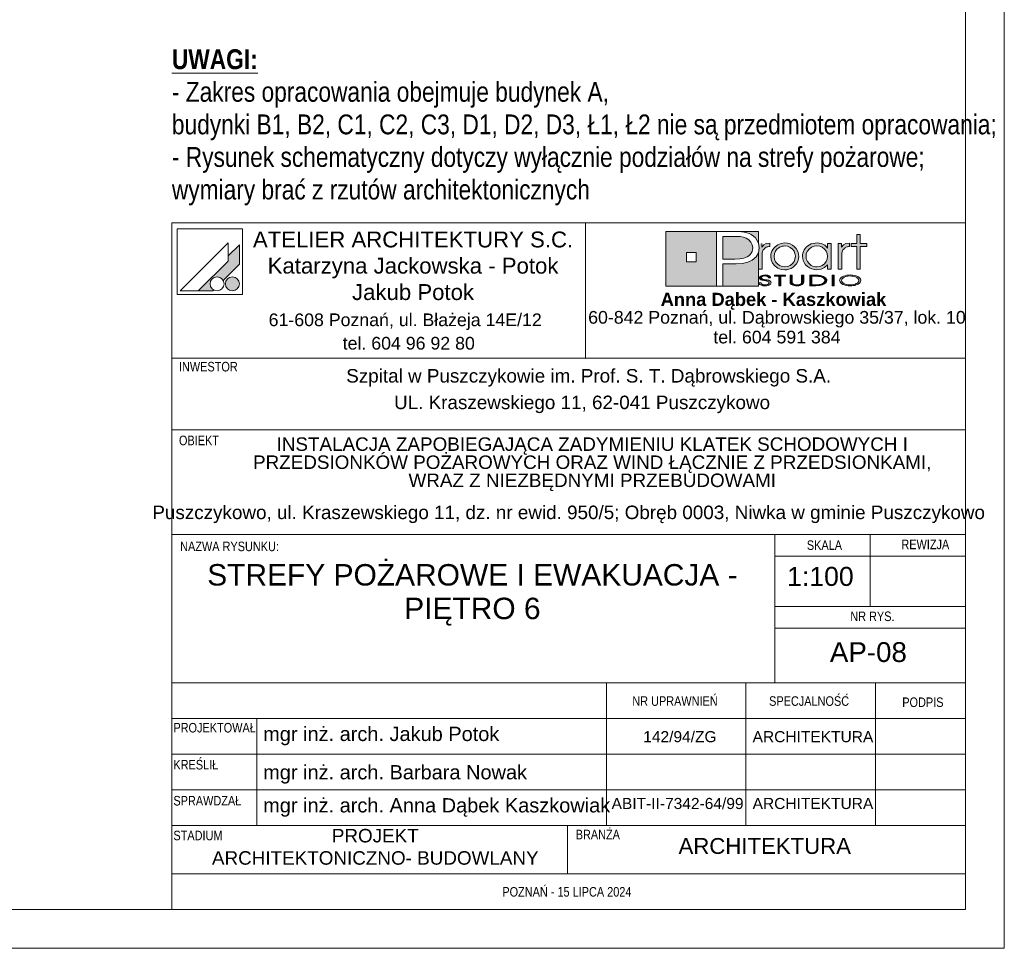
# Paper-space layout 'AP-08 STREFY POŻAROWE I EWAKUACJA - PIĘTRO 6' of a CAD drawing. Header units: millimetres. Extents: x 0 to 594, y 0 to 450.
# Tile 11 of 14: x 470 to 594, y 0 to 117. Entities that reach past the tile are written whole.
import ezdxf

# ---------------------------------------------------------------- set-up
doc = ezdxf.new("R2010")
doc.units = ezdxf.units.MM
doc.header["$MEASUREMENT"] = 0
for name, color, linetype, lineweight, true_color in [('0_Nr_pióra__249', 7, 'Continuous', 5, 0x191919), ('A_Arkusz_Nr_pióra__19', 7, 'Continuous', 5, 0x191919), ('A_Arkusz_Nr_pióra__255', 7, 'Continuous', 15, 0x242424)]:
    doc.layers.add(name, color=color, linetype=linetype, lineweight=lineweight, true_color=true_color)
doc.layers.add('A_Arkusz_Nr_pióra__1', color=7, linetype='Continuous', lineweight=20)
doc.layers.add('A_niewidoczne_Nr_pióra__1', color=7, linetype='Continuous', lineweight=20)
doc.styles.add('STYL_AUTOMATYCZNY_1', font='arial.ttf')
doc.styles.add('STYL_AUTOMATYCZNY_2', font='ARIALN.TTF')
doc.styles.add('STYL_AUTOMATYCZNY_3', font='arial.ttf')
doc.styles.add('STYL_AUTOMATYCZNY_5', font='ARIALN.TTF')

psp = doc.layouts.new('AP-08 STREFY POŻAROWE I EWAKUACJA - PIĘTRO 6')

# ---------------------------------------------------------------- hatches: boundary and pattern name
at = {"layer": 'A_Arkusz_Nr_pióra__19', "linetype": 'Continuous', "lineweight": 0, "true_color": 0x131313}
h = psp.add_hatch(color=250, dxfattribs=at)
h.paths.add_polyline_path([(551.36, 90.34), (557.71, 90.34), (557.71, 83.46), (551.36, 83.46)])
h.paths.add_polyline_path([(553.96, 87.69), (555.15, 87.69), (555.15, 86.49), (553.96, 86.49)], flags=0)
for points in [[(560.17, 89.71), (559.71, 89.72), (558.53, 89.72), (558.53, 86.86), (560.06, 86.86), (560.69, 86.89), (561.19, 86.98), (561.59, 87.13), (561.79, 87.26), (561.96, 87.42), (562.11, 87.61), (562.21, 87.83), (562.28, 88.05), (562.3, 88.28), (562.24, 88.67), (562.07, 89), (561.78, 89.3), (561.48, 89.48), (561.12, 89.62), (560.71, 89.69), (560.5, 89.71)], [(563.03, 90.34), (563.02, 88.83), (562.99, 88.95), (562.83, 89.25), (562.63, 89.52), (562.39, 89.75), (562.11, 89.94), (561.83, 90.07), (561.54, 90.17), (561.23, 90.25), (560.87, 90.3), (560.07, 90.33), (560.02, 90.34)], [(558.53, 83.46), (563.03, 83.46), (563.03, 87.7), (562.73, 87.14), (562.24, 86.71), (561.69, 86.45), (561.02, 86.29), (560.24, 86.24), (558.53, 86.24)]]:
    psp.add_hatch(color=250, dxfattribs=at).paths.add_polyline_path(points)
at = {"layer": 'A_Arkusz_Nr_pióra__19', "linetype": 'Continuous', "lineweight": 5, "true_color": 0x191919}
for points in [[(575.85, 85.58), (575.41, 85.58), (575.41, 88.44), (574.7, 88.44), (574.7, 88.81), (575.41, 88.81), (575.41, 89.94), (575.85, 89.94), (575.85, 88.81), (576.66, 88.81), (576.66, 88.44), (575.85, 88.44)], [(497.6, 88.67), (496.2, 87.26), (496.2, 86.61), (492.43, 82.85), (494.24, 82.85), (494.35, 82.96), (494.22, 83.05), (494.11, 83.16), (494.02, 83.29), (493.96, 83.43), (493.92, 83.58), (493.91, 83.73), (493.92, 83.88), (493.96, 84.03), (494.02, 84.17), (494.11, 84.3), (494.22, 84.4), (494.35, 84.49), (494.49, 84.56), (494.64, 84.6), (494.79, 84.61), (494.94, 84.6), (495.09, 84.56), (495.23, 84.49), (495.36, 84.4), (495.46, 84.3), (495.56, 84.16), (497.6, 86.21), (497.6, 86.51)], [(497.6, 86.21), (497.6, 88.67), (496.2, 87.26), (496.2, 86.61), (492.43, 82.85), (494.24, 82.85), (494.35, 82.96, -1.314777), (495.56, 84.16)], [(563.46, 88.83), (563.02, 88.83), (563.02, 85.58), (563.48, 85.58), (563.49, 87.54, -0.145311), (563.61, 87.99, -0.140329), (564.1, 88.38), (564.45, 88.45), (564.45, 88.88), (564.01, 88.81), (563.68, 88.63), (563.46, 88.34)], [(564.56, 87.22), (564.58, 87.43), (564.63, 87.65), (564.71, 87.86), (564.82, 88.06), (564.95, 88.25), (565.11, 88.41), (565.48, 88.67), (565.88, 88.83), (566.33, 88.89), (566.35, 88.89), (566.33, 88.52), (566.17, 88.5), (566, 88.47), (565.83, 88.41), (565.67, 88.34), (565.53, 88.24), (565.39, 88.13), (565.17, 87.86), (565.04, 87.55), (565, 87.2), (565.04, 86.84), (565.18, 86.52), (565.4, 86.24), (565.68, 86.04), (565.99, 85.91), (566.17, 85.89), (566.15, 85.52), (565.88, 85.55), (565.47, 85.71), (565.11, 85.97), (564.8, 86.33), (564.62, 86.75)], [(566.33, 88.52), (566.68, 88.47), (567, 88.33), (567.29, 88.11), (567.5, 87.85), (567.62, 87.55), (567.67, 87.21), (567.64, 86.96), (568.05, 86.8), (568.07, 86.87), (568.1, 87.2), (568.08, 87.43), (568.03, 87.67), (567.93, 87.91), (567.77, 88.17), (567.56, 88.4), (567.3, 88.6), (567, 88.76), (566.68, 88.85), (566.35, 88.89)], [(574.14, 88.38), (574.05, 88.34), (573.97, 88.29), (573.87, 88.23), (573.76, 88.12), (573.67, 88.01), (573.6, 87.9), (573.56, 87.78), (573.53, 87.63), (573.52, 87.46), (573.52, 85.58), (573.07, 85.58), (573.07, 88.81), (573.5, 88.81), (573.5, 88.34), (573.72, 88.63), (574.05, 88.81), (574.49, 88.88), (574.49, 88.45), (574.36, 88.43), (574.24, 88.41)], [(566.86, 85.58), (566.6, 85.52), (566.33, 85.5), (566.15, 85.52), (566.17, 85.89), (566.34, 85.87), (566.69, 85.91), (567, 86.04), (567.28, 86.26), (567.5, 86.53), (567.62, 86.85), (567.64, 86.96), (568.05, 86.8), (567.97, 86.56), (567.8, 86.26), (567.61, 86.03), (567.38, 85.84), (567.12, 85.68)], [(496.36, 84.53), (497.02, 82.9, -0.39153), (495.92, 83.36, -0.418968)], [(496.36, 84.53), (497.02, 82.9, 0.455663), (497.49, 84.15, 0.390402)], [(564.29, 84.49), (564.55, 84.49), (564.53, 84.59), (564.47, 84.67), (564.35, 84.75), (564.21, 84.81), (564.04, 84.84), (563.85, 84.85), (563.66, 84.84), (563.49, 84.8), (563.34, 84.74), (563.23, 84.67), (563.16, 84.59), (563.14, 84.5), (563.16, 84.4), (563.22, 84.33), (563.32, 84.26), (563.4, 84.22), (563.47, 84.2), (563.53, 84.19), (563.65, 84.16), (563.76, 84.15), (563.88, 84.13), (563.99, 84.11), (564.07, 84.09), (564.15, 84.07), (564.16, 84.22), (564.04, 84.24), (563.88, 84.26), (563.69, 84.3), (563.6, 84.32), (563.52, 84.35), (563.45, 84.39), (563.41, 84.44), (563.4, 84.5), (563.42, 84.57), (563.46, 84.62), (563.54, 84.67), (563.62, 84.7), (563.72, 84.73), (563.81, 84.73), (563.9, 84.73), (563.99, 84.72), (564.07, 84.7), (564.15, 84.67), (564.22, 84.62), (564.27, 84.56)], [(565.85, 83.5), (565.6, 83.5), (565.6, 84.71), (565.02, 84.71), (565.02, 84.83), (566.43, 84.83), (566.43, 84.71), (565.85, 84.71)], [(568.45, 83.6), (568.36, 83.56), (568.25, 83.52), (568.12, 83.5), (567.99, 83.48), (567.86, 83.48), (567.67, 83.49), (567.5, 83.52), (567.34, 83.56), (567.15, 83.67), (567.03, 83.82), (567, 84), (567, 84.83), (567.25, 84.83), (567.25, 84), (567.26, 83.9), (567.31, 83.81), (567.37, 83.74, 0.154269), (567.86, 83.61, 0.149724), (568.34, 83.73), (568.41, 83.81)], [(568.41, 83.81), (568.45, 83.9), (568.46, 84), (568.46, 84.83), (568.72, 84.83), (568.72, 84), (568.7, 83.86), (568.63, 83.74), (568.53, 83.65), (568.45, 83.6)], [(569.76, 83.62), (570.04, 83.62), (570.04, 83.5), (569.51, 83.5), (569.51, 84.83), (570.04, 84.83), (570.04, 84.71), (569.76, 84.71)], [(570.23, 84.83), (570.55, 84.82), (570.75, 84.79), (570.75, 84.66), (570.59, 84.68), (570.38, 84.7), (570.13, 84.71), (570.04, 84.71), (570.04, 84.83)], [(571.07, 84.72), (571.23, 84.65), (571.36, 84.58), (571.48, 84.49), (571.57, 84.38), (571.62, 84.27), (571.64, 84.16), (571.61, 84.02), (571.53, 83.89), (571.39, 83.77), (571.25, 83.68), (571.09, 83.62), (570.92, 83.57), (570.74, 83.53), (570.74, 83.67), (570.88, 83.7), (571.07, 83.77), (571.22, 83.87), (571.31, 83.96), (571.37, 84.06), (571.39, 84.17), (571.37, 84.28), (571.3, 84.38), (571.21, 84.47), (571.08, 84.55), (570.93, 84.61), (570.75, 84.66), (570.75, 84.79), (570.83, 84.78)], [(572.57, 83.5), (572.32, 83.5), (572.32, 84.83), (572.57, 84.83)], [(563.33, 83.87), (563.06, 83.87), (563.08, 83.79), (563.13, 83.71), (563.2, 83.64), (563.28, 83.59), (563.36, 83.56), (563.43, 83.54), (563.48, 83.52), (563.61, 83.49), (563.74, 83.48), (563.82, 83.49), (563.9, 83.48), (564.05, 83.49), (564.24, 83.53), (564.41, 83.6), (564.52, 83.68), (564.59, 83.77), (564.62, 83.87), (564.61, 83.92), (564.58, 83.98), (564.55, 84.03), (564.49, 84.08), (564.44, 84.12), (564.35, 84.16), (564.3, 84.18), (564.2, 84.21), (564.16, 84.22), (564.15, 84.07), (564.19, 84.05), (564.29, 84), (564.34, 83.93), (564.36, 83.86), (564.35, 83.8), (564.31, 83.74), (564.23, 83.68), (564.17, 83.65), (564.11, 83.64), (564.02, 83.61), (563.94, 83.6), (563.87, 83.6), (563.8, 83.6), (563.71, 83.61), (563.63, 83.62), (563.56, 83.64), (563.49, 83.67), (563.45, 83.7), (563.39, 83.74), (563.35, 83.8)], [(570.74, 83.53), (570.72, 83.53), (570.5, 83.51), (570.25, 83.5), (570.04, 83.5), (570.04, 83.62), (570.13, 83.62), (570.28, 83.62), (570.45, 83.63), (570.53, 83.63), (570.66, 83.65), (570.74, 83.67)]]:
    psp.add_hatch(color=250, dxfattribs=at).paths.add_polyline_path(points)
h = psp.add_hatch(color=250, dxfattribs=at)
h.paths.add_polyline_path([(571.73, 86.15), (571.36, 85.79), (570.91, 85.57), (570.39, 85.5), (570.06, 85.53), (569.75, 85.61), (569.44, 85.75), (569.18, 85.92), (568.96, 86.14), (568.78, 86.41), (568.66, 86.67), (568.59, 86.93), (568.57, 87.2), (568.58, 87.41), (568.63, 87.61), (568.7, 87.82), (568.79, 88.02), (568.91, 88.19), (569.05, 88.36), (569.24, 88.52), (569.44, 88.65), (569.67, 88.76), (569.91, 88.83), (570.15, 88.87), (570.4, 88.89), (570.67, 88.87), (570.92, 88.81), (571.15, 88.72), (571.37, 88.59), (571.56, 88.43), (571.73, 88.24), (571.73, 88.51), (571.73, 88.81), (572.17, 88.81), (572.17, 87.53), (572.17, 85.58), (571.73, 85.58), (571.73, 85.83)])
h.paths.add_polyline_path([(569.81, 88.38, 0.471077), (569.22, 86.5, 0.494724), (571.4, 86.34, 0.387258), (571.36, 88.1, 0.314042)], flags=0)
h = psp.add_hatch(color=250, dxfattribs=at)
h.paths.add_polyline_path([(574.59, 84.85, 0.130991), (573.56, 84.6, 0.250658), (573.25, 84.17, 0.250617), (573.5, 83.77, 0.141351), (574.59, 83.48, 0.117723), (575.58, 83.7, 0.245905), (575.93, 84.16, 0.237366), (575.68, 84.56, 0.143887)])
h.paths.add_polyline_path([(574.59, 84.73, 0.128597), (573.81, 84.56), (573.72, 84.5), (573.65, 84.45), (573.58, 84.37), (573.54, 84.31), (573.51, 84.24), (573.5, 84.17), (573.53, 84.03), (573.62, 83.91), (573.78, 83.79, 0.126974), (574.59, 83.6, 0.113214), (575.35, 83.76), (575.49, 83.86), (575.58, 83.93), (575.63, 84.01), (575.66, 84.08), (575.67, 84.16), (575.65, 84.26), (575.6, 84.36), (575.52, 84.45), (575.39, 84.55, 0.11716)], flags=0)

# ---------------------------------------------------------------- linework, layer by layer
at = {"layer": '0_Nr_pióra__249', "color": 250, "linetype": 'Continuous', "lineweight": 5, "true_color": 0x191919}
for p, q in [((489.75, 90.68), (489.75, 82.41)), ((498.01, 90.68), (489.75, 90.68)), ((498.01, 90.68), (498.01, 82.41)), ((551.36, 90.34), (563.03, 90.34)), ((551.36, 83.46), (551.36, 90.34)), ((557.71, 83.46), (557.71, 90.34)), ((557.71, 90.34), (559.99, 90.34)), ((558.53, 89.72), (558.53, 86.86)), ((559.71, 89.72), (558.53, 89.72)), ((560.17, 89.71), (559.71, 89.72)), ((559.99, 90.34), (560.46, 90.33)), ((560.5, 89.71), (560.17, 89.71)), ((560.46, 90.33), (560.87, 90.3)), ((560.71, 89.69), (560.5, 89.71)), ((561.12, 89.62), (560.71, 89.69)), ((560.87, 90.3), (561.23, 90.25)), ((561.48, 89.48), (561.12, 89.62)), ((561.23, 90.25), (561.54, 90.17)), ((561.79, 89.29), (561.48, 89.48)), ((561.54, 90.17), (561.83, 90.07)), ((561.83, 90.07), (562.11, 89.94)), ((562.11, 89.94), (562.39, 89.75)), ((562.39, 89.75), (562.63, 89.52)), ((562.63, 89.52), (562.83, 89.25)), ((563.03, 90.34), (563.02, 88.81)), ((575.41, 88.81), (575.41, 89.94)), ((575.41, 89.94), (575.85, 89.94)), ((575.85, 89.94), (575.85, 88.81)), ((496.2, 88.91), (490.13, 82.85)), ((496.2, 88.91), (496.2, 86.61)), ((497.6, 88.67), (496.2, 87.26)), ((497.6, 88.67), (497.6, 86.51)), ((562.07, 89), (561.79, 89.29)), ((562.24, 88.67), (562.07, 89)), ((562.3, 88.28), (562.24, 88.67)), ((562.28, 88.05), (562.3, 88.28)), ((562.83, 89.25), (562.99, 88.95)), ((562.99, 88.95), (563.08, 88.62)), ((563.12, 88.27), (563.02, 87.66)), ((563.08, 88.62), (563.12, 88.27)), ((563.46, 88.81), (563.46, 88.34)), ((563.46, 88.34), (563.68, 88.63)), ((563.72, 88.12), (563.63, 88.01)), ((563.68, 88.63), (564.01, 88.81)), ((563.83, 88.23), (563.72, 88.12)), ((563.92, 88.29), (563.83, 88.23)), ((564.01, 88.34), (563.92, 88.29)), ((564.01, 88.81), (564.45, 88.88)), ((564.1, 88.38), (564.01, 88.34)), ((564.2, 88.41), (564.1, 88.38)), ((564.32, 88.43), (564.2, 88.41)), ((564.45, 88.45), (564.32, 88.43)), ((564.45, 88.88), (564.45, 88.45)), ((564.82, 88.06), (564.95, 88.25)), ((564.95, 88.25), (565.11, 88.41)), ((565.11, 88.41), (565.48, 88.67)), ((565.39, 88.13), (565.17, 87.86)), ((565.53, 88.24), (565.39, 88.13)), ((565.48, 88.67), (565.88, 88.83)), ((565.67, 88.34), (565.53, 88.24)), ((565.83, 88.41), (565.67, 88.34)), ((566, 88.47), (565.83, 88.41)), ((565.88, 88.83), (566.33, 88.89)), ((566.17, 88.5), (566, 88.47)), ((566.34, 88.52), (566.17, 88.5)), ((566.33, 88.89), (566.67, 88.86)), ((566.68, 88.47), (566.34, 88.52)), ((566.67, 88.86), (567, 88.76)), ((567, 88.33), (566.68, 88.47)), ((567, 88.76), (567.3, 88.6)), ((567.29, 88.11), (567, 88.33)), ((567.5, 87.85), (567.29, 88.11)), ((567.3, 88.6), (567.56, 88.4)), ((567.56, 88.4), (567.77, 88.17)), ((567.77, 88.17), (567.94, 87.9)), ((568.79, 88.02), (568.91, 88.19)), ((568.91, 88.19), (569.05, 88.36)), ((569.05, 88.36), (569.24, 88.52)), ((569.41, 88.12), (569.19, 87.85)), ((569.24, 88.52), (569.44, 88.65)), ((569.71, 88.34), (569.41, 88.12)), ((569.44, 88.65), (569.67, 88.76)), ((569.67, 88.76), (569.91, 88.83)), ((570.03, 88.47), (569.71, 88.34)), ((569.91, 88.83), (570.15, 88.87)), ((570.39, 88.52), (570.03, 88.47)), ((570.15, 88.87), (570.4, 88.89)), ((570.75, 88.47), (570.39, 88.52)), ((570.4, 88.89), (570.67, 88.87)), ((570.67, 88.87), (570.92, 88.81)), ((571.06, 88.34), (570.75, 88.47)), ((570.92, 88.81), (571.15, 88.72)), ((571.34, 88.12), (571.06, 88.34)), ((571.15, 88.72), (571.37, 88.59)), ((571.56, 87.85), (571.34, 88.12)), ((571.37, 88.59), (571.56, 88.43)), ((571.56, 88.43), (571.73, 88.24)), ((571.73, 88.24), (571.73, 88.81)), ((571.73, 88.81), (572.17, 88.81)), ((572.17, 88.81), (572.17, 85.58)), ((573.07, 85.58), (573.07, 88.81)), ((573.07, 88.81), (573.5, 88.81)), ((573.5, 88.81), (573.5, 88.34)), ((573.5, 88.34), (573.72, 88.63)), ((573.76, 88.12), (573.67, 88.01)), ((573.72, 88.63), (574.05, 88.81)), ((573.87, 88.23), (573.76, 88.12)), ((573.97, 88.29), (573.87, 88.23)), ((574.05, 88.34), (573.97, 88.29)), ((574.05, 88.81), (574.49, 88.88)), ((574.14, 88.38), (574.05, 88.34)), ((574.24, 88.41), (574.14, 88.38)), ((574.36, 88.43), (574.24, 88.41)), ((574.49, 88.45), (574.36, 88.43)), ((574.49, 88.88), (574.49, 88.45)), ((574.7, 88.44), (574.7, 88.81)), ((574.7, 88.81), (575.41, 88.81)), ((575.41, 88.44), (574.7, 88.44)), ((575.41, 85.58), (575.41, 88.44)), ((575.85, 88.81), (576.66, 88.81)), ((576.66, 88.44), (575.85, 88.44)), ((575.85, 88.44), (575.85, 85.58)), ((576.66, 88.81), (576.66, 88.44)), ((553.96, 87.69), (555.15, 87.69)), ((553.96, 87.69), (555.15, 87.69)), ((553.96, 86.49), (553.96, 87.69)), ((555.15, 87.69), (555.15, 86.49)), ((555.15, 87.69), (555.15, 86.49)), ((560.06, 86.86), (560.69, 86.89)), ((560.69, 86.89), (561.19, 86.98)), ((561.19, 86.98), (561.59, 87.13)), ((561.59, 87.13), (561.79, 87.26)), ((561.79, 87.26), (561.96, 87.42)), ((561.96, 87.42), (562.11, 87.61)), ((562.11, 87.61), (562.21, 87.83)), ((562.21, 87.83), (562.28, 88.05)), ((562.73, 87.14), (562.24, 86.71)), ((563.02, 87.66), (562.73, 87.14)), ((563.03, 87.67), (563.03, 83.46)), ((563.49, 87.63), (563.48, 87.46)), ((563.48, 87.46), (563.48, 85.58)), ((563.52, 87.78), (563.49, 87.63)), ((563.56, 87.9), (563.52, 87.78)), ((563.63, 88.01), (563.56, 87.9)), ((564.56, 87.22), (564.58, 87.43)), ((564.62, 86.75), (564.56, 87.22)), ((564.58, 87.43), (564.63, 87.65)), ((564.63, 87.65), (564.71, 87.86)), ((564.71, 87.86), (564.82, 88.06)), ((565.04, 87.55), (565, 87.2)), ((565, 87.2), (565.04, 86.84)), ((565.17, 87.86), (565.04, 87.55)), ((567.62, 87.55), (567.5, 87.85)), ((567.67, 87.21), (567.62, 87.55)), ((567.62, 86.85), (567.67, 87.21)), ((567.94, 87.9), (568.03, 87.67)), ((568.07, 86.87), (567.97, 86.56)), ((568.03, 87.67), (568.08, 87.43)), ((568.1, 87.2), (568.07, 86.87)), ((568.08, 87.43), (568.1, 87.2)), ((568.57, 87.2), (568.58, 87.41)), ((568.59, 86.93), (568.57, 87.2)), ((568.58, 87.41), (568.63, 87.61)), ((568.66, 86.67), (568.59, 86.93)), ((568.63, 87.61), (568.7, 87.82)), ((568.7, 87.82), (568.79, 88.02)), ((569.05, 87.55), (569.01, 87.22)), ((569.01, 87.22), (569.05, 86.87)), ((569.19, 87.85), (569.05, 87.55)), ((569.05, 86.87), (569.18, 86.55)), ((571.69, 87.54), (571.56, 87.85)), ((571.73, 87.19), (571.69, 87.54)), ((571.69, 86.85), (571.73, 87.19)), ((573.53, 87.63), (573.52, 87.46)), ((573.52, 87.46), (573.52, 85.58)), ((573.56, 87.78), (573.53, 87.63)), ((573.6, 87.9), (573.56, 87.78)), ((573.67, 88.01), (573.6, 87.9)), ((496.2, 86.61), (492.43, 82.85)), ((497.6, 86.21), (495.56, 84.16)), ((497.6, 86.51), (497.6, 86.21)), ((555.15, 86.49), (553.96, 86.49)), ((558.53, 86.86), (560.06, 86.86)), ((558.53, 86.24), (558.53, 83.46)), ((560.19, 86.24), (558.53, 86.24)), ((561, 86.29), (560.19, 86.24)), ((561.69, 86.45), (561, 86.29)), ((562.24, 86.71), (561.69, 86.45)), ((564.8, 86.33), (564.62, 86.75)), ((565.11, 85.97), (564.8, 86.33)), ((565.04, 86.84), (565.18, 86.52)), ((565.47, 85.71), (565.11, 85.97)), ((565.18, 86.52), (565.4, 86.24)), ((565.4, 86.24), (565.68, 86.04)), ((565.88, 85.55), (565.47, 85.71)), ((565.68, 86.04), (565.99, 85.91)), ((565.99, 85.91), (566.34, 85.87)), ((566.34, 85.87), (566.69, 85.91)), ((566.69, 85.91), (567, 86.04)), ((567.12, 85.68), (566.86, 85.58)), ((567, 86.04), (567.28, 86.26)), ((567.38, 85.84), (567.12, 85.68)), ((567.28, 86.26), (567.5, 86.53)), ((567.61, 86.03), (567.38, 85.84)), ((567.5, 86.53), (567.62, 86.85)), ((567.8, 86.26), (567.61, 86.03)), ((567.97, 86.56), (567.8, 86.26)), ((568.78, 86.41), (568.66, 86.67)), ((568.96, 86.14), (568.78, 86.41)), ((569.18, 85.92), (568.96, 86.14)), ((569.18, 86.55), (569.4, 86.28)), ((569.44, 85.75), (569.18, 85.92)), ((569.4, 86.28), (569.53, 86.16)), ((569.75, 85.61), (569.44, 85.75)), ((569.53, 86.16), (569.68, 86.06)), ((569.68, 86.06), (569.85, 85.98)), ((569.85, 85.98), (570.03, 85.92)), ((570.03, 85.92), (570.21, 85.88)), ((570.21, 85.88), (570.39, 85.87)), ((570.39, 85.87), (570.74, 85.91)), ((570.74, 85.91), (571.06, 86.05)), ((571.36, 85.79), (570.91, 85.57)), ((571.06, 86.05), (571.34, 86.26)), ((571.34, 86.26), (571.56, 86.54)), ((571.73, 86.15), (571.36, 85.79)), ((571.56, 86.54), (571.69, 86.85)), ((571.73, 85.58), (571.73, 86.15)), ((563.48, 85.58), (563.02, 85.58)), ((563.14, 84.5), (563.16, 84.59)), ((563.16, 84.4), (563.14, 84.5)), ((563.16, 84.59), (563.23, 84.67)), ((563.22, 84.33), (563.16, 84.4)), ((563.23, 84.67), (563.34, 84.74)), ((563.34, 84.74), (563.49, 84.8)), ((563.41, 84.56), (563.4, 84.5)), ((563.4, 84.5), (563.41, 84.44)), ((563.46, 84.62), (563.41, 84.56)), ((563.41, 84.44), (563.45, 84.39)), ((563.45, 84.39), (563.52, 84.35)), ((563.54, 84.67), (563.46, 84.62)), ((563.49, 84.8), (563.66, 84.84)), ((563.62, 84.7), (563.54, 84.67)), ((563.72, 84.73), (563.62, 84.7)), ((563.66, 84.84), (563.85, 84.85)), ((563.83, 84.73), (563.72, 84.73)), ((563.95, 84.72), (563.83, 84.73)), ((563.85, 84.85), (564.04, 84.84)), ((564.06, 84.7), (563.95, 84.72)), ((564.04, 84.84), (564.21, 84.81)), ((564.15, 84.67), (564.06, 84.7)), ((564.22, 84.62), (564.15, 84.67)), ((564.21, 84.81), (564.35, 84.75)), ((564.27, 84.56), (564.22, 84.62)), ((564.29, 84.49), (564.27, 84.56)), ((564.55, 84.49), (564.29, 84.49)), ((564.35, 84.75), (564.47, 84.67)), ((564.47, 84.67), (564.53, 84.59)), ((564.53, 84.59), (564.55, 84.49)), ((565.02, 84.71), (565.02, 84.83)), ((565.02, 84.83), (566.43, 84.83)), ((565.6, 84.71), (565.02, 84.71)), ((565.6, 83.5), (565.6, 84.71)), ((566.43, 84.71), (565.85, 84.71)), ((565.85, 84.71), (565.85, 83.5)), ((566.33, 85.5), (565.88, 85.55)), ((566.6, 85.52), (566.33, 85.5)), ((566.43, 84.83), (566.43, 84.71)), ((566.86, 85.58), (566.6, 85.52)), ((567, 84.83), (567.25, 84.83)), ((567, 84), (567, 84.83)), ((567.25, 84.83), (567.25, 84)), ((568.46, 84), (568.46, 84.83)), ((568.46, 84.83), (568.72, 84.83)), ((568.72, 84.83), (568.72, 84)), ((569.51, 83.5), (569.51, 84.83)), ((569.51, 84.83), (570.04, 84.83)), ((569.51, 83.5), (569.51, 84.83)), ((569.51, 84.83), (570.23, 84.83)), ((570.06, 85.53), (569.75, 85.61)), ((570.04, 84.71), (569.76, 84.71)), ((569.76, 84.71), (569.76, 83.62)), ((570.13, 84.71), (569.76, 84.71)), ((569.76, 84.71), (569.76, 83.62)), ((570.04, 84.83), (570.04, 84.71)), ((570.39, 85.5), (570.06, 85.53)), ((570.38, 84.7), (570.13, 84.71)), ((570.23, 84.83), (570.55, 84.82)), ((570.59, 84.68), (570.38, 84.7)), ((570.91, 85.57), (570.39, 85.5)), ((570.55, 84.82), (570.83, 84.78)), ((570.77, 84.65), (570.59, 84.68)), ((570.93, 84.61), (570.77, 84.65)), ((570.83, 84.78), (571.07, 84.72)), ((571.07, 84.55), (570.93, 84.61)), ((571.07, 84.72), (571.23, 84.65)), ((571.2, 84.48), (571.07, 84.55)), ((571.3, 84.38), (571.2, 84.48)), ((571.23, 84.65), (571.36, 84.58)), ((571.37, 84.28), (571.3, 84.38)), ((571.36, 84.58), (571.48, 84.49)), ((571.48, 84.49), (571.57, 84.38)), ((571.57, 84.38), (571.62, 84.27)), ((572.17, 85.58), (571.73, 85.58)), ((572.32, 83.5), (572.32, 84.83)), ((572.32, 84.83), (572.57, 84.83)), ((572.32, 83.5), (572.32, 84.83)), ((572.32, 84.83), (572.57, 84.83)), ((572.57, 84.83), (572.57, 83.5)), ((572.57, 84.83), (572.57, 83.5)), ((573.52, 85.58), (573.07, 85.58)), ((573.27, 84.28), (573.33, 84.39)), ((573.33, 84.39), (573.42, 84.5)), ((573.42, 84.5), (573.56, 84.6)), ((573.56, 84.6), (573.73, 84.69)), ((573.64, 84.44), (573.58, 84.37)), ((573.72, 84.5), (573.64, 84.44)), ((573.81, 84.56), (573.72, 84.5)), ((573.73, 84.69), (573.93, 84.76)), ((574.04, 84.66), (573.81, 84.56)), ((573.93, 84.76), (574.14, 84.81)), ((574.3, 84.71), (574.04, 84.66)), ((574.14, 84.81), (574.35, 84.84)), ((574.59, 84.73), (574.3, 84.71)), ((574.35, 84.84), (574.59, 84.85)), ((574.59, 84.85), (574.85, 84.84)), ((574.76, 84.72), (574.59, 84.73)), ((574.93, 84.7), (574.76, 84.72)), ((574.85, 84.84), (575.1, 84.8)), ((575.09, 84.67), (574.93, 84.7)), ((575.26, 84.61), (575.09, 84.67)), ((575.1, 84.8), (575.34, 84.73)), ((575.4, 84.54), (575.26, 84.61)), ((575.34, 84.73), (575.53, 84.65)), ((575.52, 84.45), (575.4, 84.54)), ((575.85, 85.58), (575.41, 85.58)), ((575.6, 84.36), (575.52, 84.45)), ((575.53, 84.65), (575.68, 84.56)), ((575.68, 84.56), (575.8, 84.45)), ((575.8, 84.45), (575.87, 84.36)), ((563.03, 83.46), (551.36, 83.46)), ((558.53, 83.46), (557.71, 83.46)), ((563.08, 83.79), (563.06, 83.87)), ((563.06, 83.87), (563.33, 83.87)), ((563.13, 83.71), (563.08, 83.79)), ((563.2, 83.64), (563.13, 83.71)), ((563.28, 83.59), (563.2, 83.64)), ((563.32, 84.26), (563.22, 84.33)), ((563.37, 83.55), (563.28, 83.59)), ((563.37, 84.23), (563.32, 84.26)), ((563.33, 83.87), (563.35, 83.8)), ((563.35, 83.8), (563.39, 83.74)), ((563.43, 84.21), (563.37, 84.23)), ((563.48, 83.52), (563.37, 83.55)), ((563.39, 83.74), (563.45, 83.7)), ((563.5, 84.19), (563.43, 84.21)), ((563.45, 83.7), (563.5, 83.67)), ((563.59, 83.5), (563.48, 83.52)), ((563.58, 84.18), (563.5, 84.19)), ((563.5, 83.67), (563.56, 83.64)), ((563.52, 84.35), (563.6, 84.32)), ((563.56, 83.64), (563.63, 83.62)), ((563.68, 84.16), (563.58, 84.18)), ((563.72, 83.48), (563.59, 83.5)), ((563.6, 84.32), (563.73, 84.29)), ((563.63, 83.62), (563.7, 83.61)), ((563.8, 84.14), (563.68, 84.16)), ((563.7, 83.61), (563.77, 83.6)), ((563.84, 83.48), (563.72, 83.48)), ((563.73, 84.29), (563.89, 84.26)), ((563.77, 83.6), (563.85, 83.6)), ((563.96, 84.12), (563.8, 84.14)), ((564.05, 83.49), (563.84, 83.48)), ((563.85, 83.6), (563.92, 83.6)), ((563.89, 84.26), (564.03, 84.24)), ((563.92, 83.6), (563.98, 83.61)), ((564.09, 84.09), (563.96, 84.12)), ((563.98, 83.61), (564.05, 83.62)), ((564.03, 84.24), (564.13, 84.22)), ((564.05, 83.62), (564.12, 83.64)), ((564.24, 83.53), (564.05, 83.49)), ((564.19, 84.05), (564.09, 84.09)), ((564.12, 83.64), (564.18, 83.66)), ((564.13, 84.22), (564.2, 84.21)), ((564.18, 83.66), (564.23, 83.68)), ((564.29, 84), (564.19, 84.05)), ((564.2, 84.21), (564.25, 84.2)), ((564.23, 83.68), (564.3, 83.74)), ((564.41, 83.6), (564.24, 83.53)), ((564.25, 84.2), (564.31, 84.18)), ((564.34, 83.93), (564.29, 84)), ((564.3, 83.74), (564.35, 83.8)), ((564.31, 84.18), (564.36, 84.16)), ((564.36, 83.86), (564.34, 83.93)), ((564.35, 83.8), (564.36, 83.86)), ((564.36, 84.16), (564.44, 84.12)), ((564.52, 83.68), (564.41, 83.6)), ((564.44, 84.12), (564.5, 84.08)), ((564.5, 84.08), (564.55, 84.03)), ((564.59, 83.77), (564.52, 83.68)), ((564.55, 84.03), (564.59, 83.98)), ((564.59, 83.98), (564.61, 83.92)), ((564.62, 83.87), (564.59, 83.77)), ((564.61, 83.92), (564.62, 83.87)), ((565.85, 83.5), (565.6, 83.5)), ((567.03, 83.82), (567, 84)), ((567.15, 83.67), (567.03, 83.82)), ((567.34, 83.56), (567.15, 83.67)), ((567.25, 84), (567.26, 83.9)), ((567.26, 83.9), (567.31, 83.81)), ((567.31, 83.81), (567.38, 83.73)), ((567.5, 83.52), (567.34, 83.56)), ((567.38, 83.73), (567.43, 83.7)), ((567.43, 83.7), (567.5, 83.67)), ((567.5, 83.67), (567.58, 83.64)), ((567.67, 83.49), (567.5, 83.52)), ((567.58, 83.64), (567.67, 83.62)), ((567.67, 83.62), (567.76, 83.61)), ((567.86, 83.48), (567.67, 83.49)), ((567.76, 83.61), (567.86, 83.61)), ((567.86, 83.61), (567.95, 83.61)), ((567.99, 83.48), (567.86, 83.48)), ((567.95, 83.61), (568.04, 83.62)), ((568.12, 83.5), (567.99, 83.48)), ((568.04, 83.62), (568.13, 83.64)), ((568.25, 83.52), (568.12, 83.5)), ((568.13, 83.64), (568.21, 83.67)), ((568.21, 83.67), (568.28, 83.7)), ((568.36, 83.56), (568.25, 83.52)), ((568.28, 83.7), (568.34, 83.73)), ((568.34, 83.73), (568.41, 83.81)), ((568.45, 83.6), (568.36, 83.56)), ((568.41, 83.81), (568.45, 83.9)), ((568.45, 83.9), (568.46, 84)), ((568.53, 83.65), (568.45, 83.6)), ((568.63, 83.74), (568.53, 83.65)), ((568.7, 83.86), (568.63, 83.74)), ((568.72, 84), (568.7, 83.86)), ((570.04, 83.5), (569.51, 83.5)), ((570.25, 83.5), (569.51, 83.5)), ((569.76, 83.62), (570.04, 83.62)), ((569.76, 83.62), (570.13, 83.62)), ((570.04, 83.62), (570.04, 83.5)), ((570.13, 83.62), (570.35, 83.62)), ((570.5, 83.51), (570.25, 83.5)), ((570.35, 83.62), (570.53, 83.63)), ((570.72, 83.53), (570.5, 83.51)), ((570.53, 83.63), (570.68, 83.65)), ((570.68, 83.65), (570.89, 83.7)), ((570.92, 83.57), (570.72, 83.53)), ((570.89, 83.7), (571.07, 83.77)), ((571.09, 83.62), (570.92, 83.57)), ((571.07, 83.77), (571.22, 83.87)), ((571.25, 83.68), (571.09, 83.62)), ((571.22, 83.87), (571.31, 83.96)), ((571.39, 83.77), (571.25, 83.68)), ((571.31, 83.96), (571.37, 84.06)), ((571.39, 84.17), (571.37, 84.28)), ((571.37, 84.06), (571.39, 84.17)), ((571.53, 83.89), (571.39, 83.77)), ((571.61, 84.02), (571.53, 83.89)), ((571.64, 84.16), (571.61, 84.02)), ((571.62, 84.27), (571.64, 84.16)), ((572.57, 83.5), (572.32, 83.5)), ((572.57, 83.5), (572.32, 83.5)), ((573.25, 84.17), (573.27, 84.28)), ((573.26, 84.07), (573.25, 84.17)), ((573.31, 83.97), (573.26, 84.07)), ((573.38, 83.87), (573.31, 83.97)), ((573.5, 83.77), (573.38, 83.87)), ((573.51, 84.24), (573.5, 84.17)), ((573.5, 84.17), (573.53, 84.03)), ((573.65, 83.67), (573.5, 83.77)), ((573.54, 84.31), (573.51, 84.24)), ((573.53, 84.03), (573.62, 83.91)), ((573.58, 84.37), (573.54, 84.31)), ((573.62, 83.91), (573.77, 83.79)), ((573.84, 83.6), (573.65, 83.67)), ((573.77, 83.79), (573.88, 83.74)), ((574.07, 83.53), (573.84, 83.6)), ((573.88, 83.74), (574, 83.69)), ((574, 83.69), (574.13, 83.65)), ((574.33, 83.49), (574.07, 83.53)), ((574.13, 83.65), (574.28, 83.62)), ((574.28, 83.62), (574.43, 83.6)), ((574.59, 83.48), (574.33, 83.49)), ((574.43, 83.6), (574.59, 83.6)), ((574.59, 83.6), (574.81, 83.61)), ((574.78, 83.48), (574.59, 83.48)), ((574.97, 83.51), (574.78, 83.48)), ((574.81, 83.61), (575.01, 83.64)), ((575.15, 83.54), (574.97, 83.51)), ((575.01, 83.64), (575.2, 83.7)), ((575.31, 83.59), (575.15, 83.54)), ((575.2, 83.7), (575.35, 83.76)), ((575.45, 83.64), (575.31, 83.59)), ((575.35, 83.76), (575.48, 83.84)), ((575.58, 83.7), (575.45, 83.64)), ((575.48, 83.84), (575.58, 83.93)), ((575.58, 83.93), (575.63, 84.01)), ((575.77, 83.84), (575.58, 83.7)), ((575.65, 84.26), (575.6, 84.36)), ((575.63, 84.01), (575.66, 84.08)), ((575.67, 84.16), (575.65, 84.26)), ((575.66, 84.08), (575.67, 84.16)), ((575.89, 84), (575.77, 83.84)), ((575.87, 84.36), (575.91, 84.26)), ((575.93, 84.16), (575.89, 84)), ((575.91, 84.26), (575.93, 84.16)), ((489.75, 82.41), (498.01, 82.41)), ((490.13, 82.85), (494.24, 82.85)), ((494.35, 82.96), (494.24, 82.85))]:
    psp.add_line(p, q, dxfattribs=at)
for centre, start, end in [((494.79, 83.73), 0, 180), ((496.72, 83.73), 0, 180), ((494.79, 83.73), 180, 0), ((496.72, 83.73), 180, 0)]:
    psp.add_arc(centre, 0.882, start, end, dxfattribs=at)
at = {"layer": 'A_Arkusz_Nr_pióra__1', "color": 7, "linetype": 'Continuous', "lineweight": 20}
for p, q in [((589.1, 445.1), (589.1, 4.9)), ((589.1, 4.9), (29.9, 4.9))]:
    psp.add_line(p, q, dxfattribs=at)
at = {"layer": 'A_Arkusz_Nr_pióra__1', "color": 7, "linetype": 'Continuous', "lineweight": 20, "flags": 128}
psp.add_lwpolyline([(0, 450), (594, 450), (594, 0), (0, 0)], close=True, dxfattribs=at)
at = {"layer": 'A_Arkusz_Nr_pióra__255', "color": 250, "linetype": 'Continuous', "lineweight": 15, "true_color": 0x242424}
for p, q in [((489.1, 91.43), (589.1, 91.43)), ((489.1, 91.43), (489.1, 74.35)), ((541.22, 91.43), (541.22, 74.35)), ((489.1, 74.35), (589.1, 74.35)), ((489.1, 74.35), (489.1, 4.9)), ((589.1, 74.35), (489.1, 74.35)), ((489.1, 65.35), (589.1, 65.35)), ((489.1, 52.15), (589.1, 52.15)), ((565.1, 33.46), (565.1, 52.15)), ((577.1, 43.06), (577.1, 52.15)), ((565.1, 49.43), (589.1, 49.43)), ((565.1, 43.06), (589.1, 43.06)), ((565.1, 40.34), (589.1, 40.34)), ((489.1, 33.46), (589.1, 33.46)), ((543.85, 15.46), (543.85, 33.46)), ((561.43, 15.46), (561.43, 33.46)), ((577.75, 15.46), (577.75, 33.46)), ((489.1, 28.96), (589.1, 28.96)), ((499.8, 15.46), (499.8, 28.96)), ((489.1, 24.46), (589.1, 24.46)), ((489.1, 19.96), (589.1, 19.96)), ((499.8, 19.96), (589.1, 19.96)), ((489.1, 15.46), (588.96, 15.46)), ((503.1, 15.46), (589.1, 15.46)), ((538.96, 15.46), (538.96, 9.4)), ((489.1, 9.4), (589.1, 9.4)), ((489.1, 9.4), (589.1, 9.4))]:
    psp.add_line(p, q, dxfattribs=at)

# ---------------------------------------------------------------- texts
at = {"layer": 'A_Arkusz_Nr_pióra__1', "color": 7, "linetype": 'Continuous', "lineweight": 20, "style": 'STYL_AUTOMATYCZNY_1'}
for s, insert, char_height, attachment_point in [('\\A1;{\\pql;\\fArial|b0|i0|c238|p0;\\W1.000000;Szpital w Puszczykowie im. Prof. S. T. Dąbrowskiego S.A.}', (511.07, 71.89), 1.7, 4), ('\\A1;{\\pqc;\\fArial|b0|i0|c238|p0;\\W1.000000;UL. Kraszewskiego 11, 62-041 Puszczykowo}', (540.79, 68.54), 1.7, 5), ('\\A1;{\\pql;\\fArial|b0|i0|c238|p0;\\W1.000000;1:100}', (566.63, 46.85), 2.3999, 4), ('\\A1;{\\pqc;\\fArial|b0|i0|c238|p0;\\W1.000000;AP-08}', (576.87, 37.31), 2.5, 5)]:
    psp.add_mtext(s, dxfattribs=dict(at, insert=insert, char_height=char_height, attachment_point=attachment_point))
at = {"layer": 'A_Arkusz_Nr_pióra__1', "color": 7, "linetype": 'Continuous', "lineweight": 20, "insert": (526.97, 44.54), "char_height": 2.7, "width": 76, "attachment_point": 5, "line_spacing_factor": 0.940812, "style": 'STYL_AUTOMATYCZNY_1'}
psp.add_mtext('\\A1;{\\pqc;\\fArial|b0|i0|c238|p0;\\W1.000000;STREFY POŻAROWE I EWAKUACJA - PIĘTRO 6}', dxfattribs=at)
at = {"layer": 'A_Arkusz_Nr_pióra__19', "color": 250, "linetype": 'Continuous', "lineweight": 5, "true_color": 0x191919, "attachment_point": 5}
for s, insert, char_height, style in [('\\A1;{\\pqc;\\fArial|b0|i0|c238|p0;\\W1.000000;ATELIER ARCHITEKTURY S.C.}', (519.49, 89.31), 1.9999, 'STYL_AUTOMATYCZNY_1'), ('\\A1;{\\pqc;\\fArial|b0|i0|c238|p0;\\W1.000000;Katarzyna Jackowska - Potok}', (519.49, 85.72), 1.9999, 'STYL_AUTOMATYCZNY_1'), ('\\A1;{\\pqc;\\fArial|b0|i0|c238|p0;\\W1.000000;Jakub Potok}', (519.49, 82.68), 1.9999, 'STYL_AUTOMATYCZNY_1'), ('\\A1;{\\pqc;\\fArial|b1|i0|c238|p0;\\W1.000000;Anna Dąbek - Kaszkowiak}', (564.91, 81.53), 1.6499, 'STYL_AUTOMATYCZNY_3'), ('\\A1;{\\pqc;\\fArial|b0|i0|c238|p0;\\W1.000000;61-608 Poznań, ul. Błażeja 14E/12}', (518.5, 78.96), 1.5999, 'STYL_AUTOMATYCZNY_1'), ('\\A1;{\\pqc;\\fArial|b0|i0|c238|p0;\\W1.000000;tel. 604 96 92 80}', (518.95, 76.24), 1.5999, 'STYL_AUTOMATYCZNY_1')]:
    psp.add_mtext(s, dxfattribs=dict(at, insert=insert, char_height=char_height, style=style))
at = {"layer": 'A_Arkusz_Nr_pióra__19', "color": 250, "linetype": 'Continuous', "lineweight": 5, "true_color": 0x191919, "insert": (565.35, 78.26), "char_height": 1.59993, "attachment_point": 5, "line_spacing_factor": 0.931904, "style": 'STYL_AUTOMATYCZNY_1'}
psp.add_mtext('\\A1;{\\pqc;\\fArial|b0|i0|c238|p0;\\W1.000000;6\\fArial|b0|i0|c238|p0;\\W1.000000;0\\fArial|b0|i0|c238|p0;\\W1.000000;-\\fArial|b0|i0|c238|p0;\\W1.000000;842\\fArial|b0|i0|c238|p0;\\W1.000000; Poznań, ul. Dąbrowskiego \\fArial|b0|i0|c238|p0;\\W1.000000;35/37, lok. 10\\P\\pqc;\\fArial|b0|i0|c238|p0;\\W1.000000;tel. 604 591 384}', dxfattribs=at)
at = {"layer": 'A_Arkusz_Nr_pióra__255', "color": 250, "linetype": 'Continuous', "lineweight": 15, "true_color": 0x242424}
for s, insert, char_height, attachment_point, style in [('\\A1;{\\pql;\\fArial Narrow|b0|i0|c238|p0;\\W1.000000;INWESTOR}', (489.99, 73.29), 1.2, 4, 'STYL_AUTOMATYCZNY_2'), ('\\A1;{\\pql;\\fArial Narrow|b0|i0|c238|p0;\\W1.000000;OBIEKT}', (489.99, 63.99), 1.2, 4, 'STYL_AUTOMATYCZNY_2'), ('\\A1;{\\pql;\\fArial Narrow|b0|i0|c238|p0;\\W1.000000;NAZWA RYSUNKU:}', (490.14, 50.64), 1.2, 4, 'STYL_AUTOMATYCZNY_2'), ('\\A1;{\\pql;\\fArial Narrow|b0|i0|c238|p0;\\W1.000000;SKALA}', (569.12, 50.8), 1.2, 4, 'STYL_AUTOMATYCZNY_2'), ('\\A1;{\\pql;\\fArial Narrow|b0|i0|c238|p0;\\W1.000000;REWIZJA}', (581.03, 50.89), 1.2, 4, 'STYL_AUTOMATYCZNY_2'), ('\\A1;{\\pql;\\fArial Narrow|b0|i0|c238|p0;\\W1.000000;NR RYS.}', (574.59, 41.83), 1.2, 4, 'STYL_AUTOMATYCZNY_2'), ('\\A1;{\\pql;\\fArial Narrow|b0|i0|c238|p0;\\W1.000000;NR UPRAWNIEŃ}', (547.12, 31.15), 1.2, 4, 'STYL_AUTOMATYCZNY_2'), ('\\A1;{\\pql;\\fArial Narrow|b0|i0|c238|p0;\\W1.000000;SPECJALNOŚĆ}', (564.36, 31.15), 1.2, 4, 'STYL_AUTOMATYCZNY_2'), ('\\A1;{\\pql;\\fArial Narrow|b0|i0|c238|p0;\\W1.000000;PODPIS}', (581.14, 31), 1.2, 4, 'STYL_AUTOMATYCZNY_2'), ('\\A1;{\\pql;\\fArial Narrow|b0|i0|c238|p0;\\W1.000000;PROJEKTOWAŁ}', (489.29, 27.79), 1.2, 4, 'STYL_AUTOMATYCZNY_2'), ('\\A1;{\\pql;\\fArial|b0|i0|c238|p0;\\W1.000000;mgr inż. arch. Jakub Potok}', (500.6, 26.75), 1.7999, 4, 'STYL_AUTOMATYCZNY_1'), ('\\A1;{\\pql;\\fArial|b0|i0|c238|p0;\\W1.000000;142/94/ZG}', (548.5, 26.66), 1.4, 4, 'STYL_AUTOMATYCZNY_1'), ('\\A1;{\\pql;\\fArial|b0|i0|c238|p0;\\W1.000000;ARCHITEKTURA}', (562.28, 26.66), 1.4, 4, 'STYL_AUTOMATYCZNY_1'), ('\\A1;{\\pql;\\fArial Narrow|b0|i0|c238|p0;\\W1.000000;KREŚLIŁ}', (489.29, 23.13), 1.2, 4, 'STYL_AUTOMATYCZNY_2'), ('\\A1;{\\pql;\\fArial|b0|i0|c238|p0;\\W1.000000;mgr inż. arch. Barbara Nowak}', (500.6, 21.92), 1.7999, 4, 'STYL_AUTOMATYCZNY_1'), ('\\A1;{\\pql;\\fArial Narrow|b0|i0|c238|p0;\\W1.000000;SPRAWDZAŁ}', (489.29, 18.59), 1.2, 4, 'STYL_AUTOMATYCZNY_2'), ('\\A1;{\\pql;\\fArial|b0|i0|c238|p0;\\W1.000000;mgr inż. arch. Anna Dąbek Kaszkowiak }', (500.6, 17.75), 1.7999, 4, 'STYL_AUTOMATYCZNY_1'), ('\\A1;{\\pql;\\fArial|b0|i0|c238|p0;\\W1.000000;ABIT-II-7342-64/99}', (544.51, 18.24), 1.4, 4, 'STYL_AUTOMATYCZNY_1'), ('\\A1;{\\pql;\\fArial|b0|i0|c238|p0;\\W1.000000;ARCHITEKTURA}', (562.28, 18.24), 1.4, 4, 'STYL_AUTOMATYCZNY_1'), ('\\A1;{\\pql;\\fArial Narrow|b0|i0|c238|p0;\\W1.000000;BRANŻA}', (539.99, 14.34), 1.2, 4, 'STYL_AUTOMATYCZNY_2'), ('\\A1;{\\pql;\\fArial Narrow|b0|i0|c238|p0;\\W1.000000;STADIUM}', (489.29, 14.21), 1.2, 4, 'STYL_AUTOMATYCZNY_2'), ('\\A1;{\\pqc;\\fArial|b0|i0|c238|p0;\\W1.000000;ARCHITEKTURA}', (563.81, 12.88), 2, 5, 'STYL_AUTOMATYCZNY_1'), ('\\A1;{\\pql;\\fArial Narrow|b0|i0|c238|p0;\\W1.000000;POZNAŃ - 15 LIPCA 202\\fArial Narrow|b0|i0|c238|p0;\\W1.000000;4}', (530.74, 7.11), 1.19995, 4, 'STYL_AUTOMATYCZNY_2')]:
    psp.add_mtext(s, dxfattribs=dict(at, insert=insert, char_height=char_height, attachment_point=attachment_point, style=style))
at = {"layer": 'A_Arkusz_Nr_pióra__255', "color": 250, "linetype": 'Continuous', "lineweight": 15, "true_color": 0x242424, "char_height": 1.7, "attachment_point": 5, "style": 'STYL_AUTOMATYCZNY_1'}
for s, insert, width, line_spacing_factor in [('\\A1;{\\pqc;\\fArial|b0|i0|c238|p0;\\W1.000000;INSTALACJA ZAPOBIEGAJĄCA ZADYMIENIU KLATEK SCHODOWYCH I PRZEDSIONKÓW POŻAROWYCH ORAZ WIND ŁĄCZNIE Z PRZEDSIONKAMI, WRAZ Z NIEZBĘDNYMI PRZEBUDOWAMI}', (542.07, 61), 92.1354, 0.804067), ('\\A1;{\\pqc;\\fArial|b0|i0|c238|p0;\\W1.000000;Puszczykowo, ul. Kraszewskiego 11, dz. nr ewid. 950/5; Obręb 0003, Niwka w gminie Puszczykowo}', (539.1, 54.68), 100.0009, 0.930913)]:
    psp.add_mtext(s, dxfattribs=dict(at, insert=insert, width=width, line_spacing_factor=line_spacing_factor))
at = {"layer": 'A_Arkusz_Nr_pióra__255', "color": 250, "linetype": 'Continuous', "lineweight": 15, "true_color": 0x242424, "insert": (514.73, 12.78), "char_height": 1.7, "attachment_point": 5, "line_spacing_factor": 0.99104, "style": 'STYL_AUTOMATYCZNY_1'}
psp.add_mtext('\\A1;{\\pqc;\\fArial|b0|i0|c238|p0;\\W1.000000;PROJEKT \\P\\pqc;\\fArial|b0|i0|c238|p0;\\W1.000000;ARCHITEKTONICZNO- BUDOWLANY}', dxfattribs=at)
at = {"layer": 'A_niewidoczne_Nr_pióra__1', "color": 7, "linetype": 'Continuous', "lineweight": 20, "insert": (489.1, 103.45), "char_height": 2.5, "width": 100, "attachment_point": 4, "line_spacing_factor": 0.985227, "style": 'STYL_AUTOMATYCZNY_5'}
psp.add_mtext('\\A1;{\\pql;\\fArial Narrow|b1|i0|c238|p0;\\L\\W1.000000;\\LUWAGI:\\P\\pql;\\fArial Narrow|b0|i0|c238|p0;\\l\\W1.000000;\\l- Zakres opracowania obejmuje budynek A,\\P\\pql;\\fArial Narrow|b0|i0|c238|p0;\\W1.000000;budynki B1, B2, C1, C2, C3, D1, D2, D3, Ł1, Ł2 nie są przedmiotem opracowania;\\P\\pql;\\fArial Narrow|b0|i0|c238|p0;\\W1.000000;- Rysunek schematyczny dotyczy wyłącznie podziałów na strefy pożarowe; wymiary brać z rzutów architektonicznych}', dxfattribs=at)

doc.saveas('drawing.dxf')
